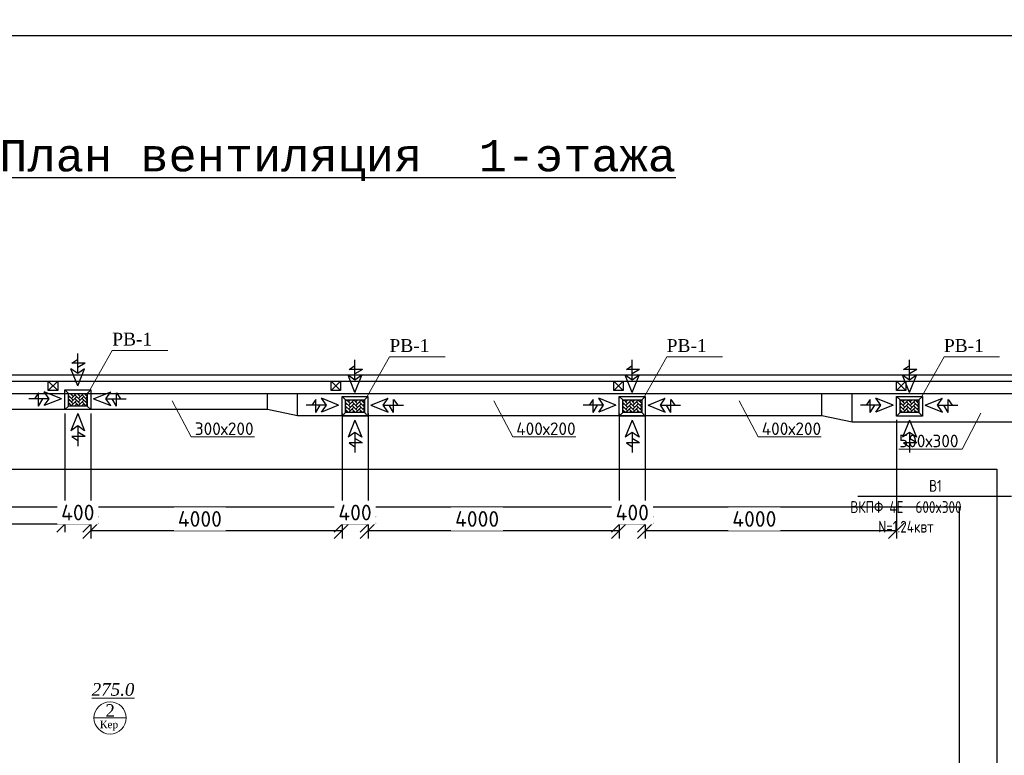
# Model space of a CAD drawing. Extents: x 4114239 to 5838486, y 780458 to 1383318.
# Tile 206 of 231: x 4546383 to 4562056, y 1287365 to 1299068. Entities that reach past the tile are written whole.
import ezdxf

# ---------------------------------------------------------------- set-up
doc = ezdxf.new("R2010")
doc.units = 0
doc.header["$MEASUREMENT"] = 0
for name, color, linetype, lineweight in [('.', 7, 'Continuous', 15), ('_0', 7, 'Continuous', 15), ('А-Экспликация', 7, 'Continuous', 25), ('Основные', 160, 'Continuous', 40), ('Стены', 5, 'Continuous', 30)]:
    doc.layers.add(name, color=color, linetype=linetype, lineweight=lineweight)
doc.styles.add('ISO Proportional', font='isocpeur.ttf')
doc.styles.add('Text style', font='isocpeur.ttf', dxfattribs={"height": 250})
doc.styles.add('TIEMS', font='times.ttf')
doc.styles.add('ГОСТ 2.304', font='txt')
doc.styles.add('ГОСТ 250', font='isocpeui.ttf', dxfattribs={"height": 300})
doc.dimstyles.new('Dim Style', dxfattribs={"dimtxt": 250, "dimasz": 250, "dimexe": 125, "dimexo": 62.5, "dimgap": 62.5, "dimtad": 1, "dimdec": 0, "dimtxsty": 'Text style', "dimblk": 'OBLIQUE', "dimcen": 250, "dimclrd": 256, "dimclre": 256, "dimclrt": 256, "dimadec": 0, "dimazin": 0, "dimtfac": 1, "dimtdec": 0, "dimtmove": 0, "dimatfit": 3, "dimldrblk": 'OBLIQUE', "dimfxl": 1, "dimlwd": -1, "dimlwe": -1, "dimarcsym": 0})

# ---------------------------------------------------------------- blocks, each defined once
blk = doc.blocks.new('fffffffffffffffffffffffffffddddddddfz')
at = {"color": 0}
blk.add_lwpolyline([(3133299, 2648112), (3133449, 2648112), (3133449, 2647962), (3133299, 2647962)], close=True, dxfattribs=at)
for points in [[(3133449, 2648112), (3133299, 2647962)], [(3133449, 2647962), (3133299, 2648112)]]:
    blk.add_lwpolyline(points, dxfattribs=at)
blk = doc.blocks.new('ЕНРЕН')
at = {"color": 6, "lineweight": 30, "ltscale": 100}
for p, q in [((4733785, 1229099), (4734059, 1229209)), ((4733981, 1229099), (4734059, 1229209)), ((4733785, 1229099), (4734059, 1228989)), ((4733981, 1229099), (4734304, 1229099)), ((4734059, 1228989), (4733981, 1229099)), ((4734149, 1228982), (4734079, 1229099)), ((4734149, 1228982), (4734149, 1229191)), ((4734149, 1229191), (4734213, 1229099))]:
    blk.add_line(p, q, dxfattribs=at)
blk = doc.blocks.new('НОРГООРГ')
at = {"color": 6, "lineweight": 30, "ltscale": 100}
for p, q in [((4733374, 1228862), (4733264, 1228588)), ((4733374, 1228862), (4733484, 1228588)), ((4733374, 1228666), (4733264, 1228588)), ((4733374, 1228666), (4733374, 1228343)), ((4733484, 1228588), (4733374, 1228666)), ((4733491, 1228498), (4733281, 1228498)), ((4733281, 1228498), (4733374, 1228433)), ((4733491, 1228498), (4733374, 1228568))]:
    blk.add_line(p, q, dxfattribs=at)
blk = doc.blocks.new('нргоопрол')
at = {"layer": '.', "true_color": 0xa953a0}
h = blk.add_hatch(dxfattribs=at)
h.set_pattern_fill('AR-HBONE', color=215, scale=10)
h.paths.add_polyline_path([(4733375, 1229182), (4733075, 1229182), (4733075, 1228982), (4733375, 1228982)])
at = {"color": 1}
for p, q in [((4733075, 1229182), (4733018, 1229238)), ((4733375, 1229182), (4733431, 1229238)), ((4733075, 1228982), (4733018, 1228925)), ((4733375, 1228982), (4733431, 1228925))]:
    blk.add_line(p, q, dxfattribs=at)
blk.add_lwpolyline([(4733018, 1229238), (4733431, 1229238), (4733431, 1228925), (4733018, 1228925)], close=True, dxfattribs=at)
blk.add_lwpolyline([(4733075, 1229182), (4733375, 1229182), (4733375, 1228982), (4733075, 1228982), (4733075, 1229182)], dxfattribs=at)
blk = doc.blocks.new('_Oblique')
at = {"color": 0, "linetype": 'ByBlock', "lineweight": -2}
blk.add_line((-0.5, -0.5), (0.5, 0.5), dxfattribs=at)
blk = doc.blocks.new('*D2186')
at = {"transparency": 16777216}
for p, q in [((4551928, 1292700), (4551928, 1290812)), ((4555927, 1292700), (4555927, 1290812)), ((4555927, 1290937), (4551928, 1290937))]:
    blk.add_line(p, q, dxfattribs=at)
at = {"layer": 'Defpoints', "color": 0, "transparency": 16777216}
for p in [(4551928, 1292762), (4555927, 1292762), (4551928, 1290937)]:
    blk.add_point(p, dxfattribs=at)
at = {"transparency": 16777216, "xscale": 250, "yscale": 250, "zscale": 250, "rotation": 180}
blk.add_blockref('_Oblique', (4551928, 1290937), dxfattribs=at)
at = {"transparency": 16777216, "xscale": 250, "yscale": 250, "zscale": 250}
blk.add_blockref('_Oblique', (4555927, 1290937), dxfattribs=at)
at = {"transparency": 16777216, "insert": (4553664, 1291125), "char_height": 250, "attachment_point": 5, "style": 'Text style', "bg_fill": 3, "box_fill_scale": 1.25, "bg_fill_color": 256, "bg_fill_true_color": 13158600, "bg_fill_transparency": 0}
blk.add_mtext('4000', dxfattribs=at)
blk = doc.blocks.new('*D2152')
at = {"transparency": 16777216}
for p, q in [((4556341, 1292700), (4556341, 1290812)), ((4560340, 1292700), (4560340, 1290812)), ((4560340, 1290937), (4556341, 1290937))]:
    blk.add_line(p, q, dxfattribs=at)
at = {"layer": 'Defpoints', "color": 0, "transparency": 16777216}
for p in [(4556341, 1292762), (4560340, 1292762), (4556341, 1290937)]:
    blk.add_point(p, dxfattribs=at)
at = {"transparency": 16777216, "xscale": 250, "yscale": 250, "zscale": 250, "rotation": 180}
blk.add_blockref('_Oblique', (4556341, 1290937), dxfattribs=at)
at = {"transparency": 16777216, "xscale": 250, "yscale": 250, "zscale": 250}
blk.add_blockref('_Oblique', (4560340, 1290937), dxfattribs=at)
at = {"transparency": 16777216, "insert": (4558077, 1291125), "char_height": 250, "attachment_point": 5, "style": 'Text style', "bg_fill": 3, "box_fill_scale": 1.25, "bg_fill_color": 256, "bg_fill_true_color": 13158600, "bg_fill_transparency": 0}
blk.add_mtext('4000', dxfattribs=at)
blk = doc.blocks.new('*D2153')
at = {"transparency": 16777216}
for p, q in [((4547515, 1292700), (4547515, 1290812)), ((4551514, 1292700), (4551514, 1290812)), ((4551514, 1290937), (4547515, 1290937))]:
    blk.add_line(p, q, dxfattribs=at)
at = {"layer": 'Defpoints', "color": 0, "transparency": 16777216}
for p in [(4547515, 1292762), (4551514, 1292762), (4547515, 1290937)]:
    blk.add_point(p, dxfattribs=at)
at = {"transparency": 16777216, "xscale": 250, "yscale": 250, "zscale": 250, "rotation": 180}
blk.add_blockref('_Oblique', (4547515, 1290937), dxfattribs=at)
at = {"transparency": 16777216, "xscale": 250, "yscale": 250, "zscale": 250}
blk.add_blockref('_Oblique', (4551514, 1290937), dxfattribs=at)
at = {"transparency": 16777216, "insert": (4549251, 1291125), "char_height": 250, "attachment_point": 5, "style": 'Text style', "bg_fill": 3, "box_fill_scale": 1.25, "bg_fill_color": 256, "bg_fill_true_color": 13158600, "bg_fill_transparency": 0}
blk.add_mtext('4000', dxfattribs=at)
blk = doc.blocks.new('*D2154')
at = {"transparency": 16777216}
for p, q in [((4543102, 1292802), (4543102, 1290915)), ((4547101, 1292802), (4547101, 1290915)), ((4547101, 1291040), (4543102, 1291040))]:
    blk.add_line(p, q, dxfattribs=at)
at = {"layer": 'Defpoints', "color": 0, "transparency": 16777216}
for p in [(4543102, 1292865), (4547101, 1292865), (4543102, 1291040)]:
    blk.add_point(p, dxfattribs=at)
at = {"transparency": 16777216, "xscale": 250, "yscale": 250, "zscale": 250, "rotation": 180}
blk.add_blockref('_Oblique', (4543102, 1291040), dxfattribs=at)
at = {"transparency": 16777216, "xscale": 250, "yscale": 250, "zscale": 250}
blk.add_blockref('_Oblique', (4547101, 1291040), dxfattribs=at)
at = {"transparency": 16777216, "insert": (4544838, 1291227), "char_height": 250, "attachment_point": 5, "style": 'Text style', "bg_fill": 3, "box_fill_scale": 1.25, "bg_fill_color": 256, "bg_fill_true_color": 13158600, "bg_fill_transparency": 0}
blk.add_mtext('4000', dxfattribs=at)
blk = doc.blocks.new('*D2159')
at = {"transparency": 16777216}
for p, q in [((4547101, 1292802), (4547101, 1290915)), ((4547515, 1292802), (4547515, 1290915)), ((4547515, 1291040), (4547101, 1291040))]:
    blk.add_line(p, q, dxfattribs=at)
at = {"layer": 'Defpoints', "color": 0, "transparency": 16777216}
for p in [(4547101, 1292865), (4547515, 1292865), (4547101, 1291040)]:
    blk.add_point(p, dxfattribs=at)
at = {"transparency": 16777216, "xscale": 250, "yscale": 250, "zscale": 250, "rotation": 180}
blk.add_blockref('_Oblique', (4547101, 1291040), dxfattribs=at)
at = {"transparency": 16777216, "xscale": 250, "yscale": 250, "zscale": 250}
blk.add_blockref('_Oblique', (4547515, 1291040), dxfattribs=at)
at = {"transparency": 16777216, "insert": (4547308, 1291227), "char_height": 250, "attachment_point": 5, "style": 'Text style', "bg_fill": 3, "box_fill_scale": 1.25, "bg_fill_color": 256, "bg_fill_true_color": 13158600, "bg_fill_transparency": 0}
blk.add_mtext('400', dxfattribs=at)
blk = doc.blocks.new('*D2160')
at = {"transparency": 16777216}
for p, q in [((4551514, 1292802), (4551514, 1290915)), ((4551928, 1292802), (4551928, 1290915)), ((4551928, 1291040), (4551514, 1291040))]:
    blk.add_line(p, q, dxfattribs=at)
at = {"layer": 'Defpoints', "color": 0, "transparency": 16777216}
for p in [(4551514, 1292865), (4551928, 1292865), (4551514, 1291040)]:
    blk.add_point(p, dxfattribs=at)
at = {"transparency": 16777216, "xscale": 250, "yscale": 250, "zscale": 250, "rotation": 180}
blk.add_blockref('_Oblique', (4551514, 1291040), dxfattribs=at)
at = {"transparency": 16777216, "xscale": 250, "yscale": 250, "zscale": 250}
blk.add_blockref('_Oblique', (4551928, 1291040), dxfattribs=at)
at = {"transparency": 16777216, "insert": (4551721, 1291227), "char_height": 250, "attachment_point": 5, "style": 'Text style', "bg_fill": 3, "box_fill_scale": 1.25, "bg_fill_color": 256, "bg_fill_true_color": 13158600, "bg_fill_transparency": 0}
blk.add_mtext('400', dxfattribs=at)
blk = doc.blocks.new('*D2161')
at = {"transparency": 16777216}
for p, q in [((4555927, 1292802), (4555927, 1290915)), ((4556341, 1292802), (4556341, 1290915)), ((4556341, 1291040), (4555927, 1291040))]:
    blk.add_line(p, q, dxfattribs=at)
at = {"layer": 'Defpoints', "color": 0, "transparency": 16777216}
for p in [(4555927, 1292865), (4556341, 1292865), (4555927, 1291040)]:
    blk.add_point(p, dxfattribs=at)
at = {"transparency": 16777216, "xscale": 250, "yscale": 250, "zscale": 250, "rotation": 180}
blk.add_blockref('_Oblique', (4555927, 1291040), dxfattribs=at)
at = {"transparency": 16777216, "xscale": 250, "yscale": 250, "zscale": 250}
blk.add_blockref('_Oblique', (4556341, 1291040), dxfattribs=at)
at = {"transparency": 16777216, "insert": (4556134, 1291227), "char_height": 250, "attachment_point": 5, "style": 'Text style', "bg_fill": 3, "box_fill_scale": 1.25, "bg_fill_color": 256, "bg_fill_true_color": 13158600, "bg_fill_transparency": 0}
blk.add_mtext('400', dxfattribs=at)

msp = doc.modelspace()

# ---------------------------------------------------------------- linework, layer by layer
for p, q in [((4533814.7802, 1293121.3458), (4563919.9656, 1293121.3458)), ((4550327.0565, 1292871.3458), (4550327.0565, 1293121.3458)), ((4550807.3343, 1292771.3458), (4550807.3343, 1293121.3458)), ((4559153.0565, 1292771.3458), (4559153.0565, 1293121.3458)), ((4559633.3343, 1292671.3458), (4559633.3343, 1293121.3458)), ((4541981.3343, 1292871.3458), (4550327.0565, 1292871.3458)), ((4550327.0565, 1292871.3458), (4550807.3343, 1292771.3458)), ((4550807.3343, 1292771.3458), (4559153.0565, 1292771.3458)), ((4559153.0565, 1292771.3458), (4559633.3343, 1292671.3458)), ((4559633.3343, 1292671.3458), (4563919.9656, 1292671.3458))]:
    msp.add_line(p, q)
at = {"lineweight": 0, "ltscale": 100}
msp.add_line((4547565.7482, 1287959.1346), (4548077.7482, 1287959.1346), dxfattribs=at)
at = {"ltscale": 100}
msp.add_lwpolyline([(4582499.0499, 1257818.2963), (4525599.0499, 1257818.2963), (4525599.0499, 1298818.2963), (4582499.0499, 1298818.2963)], close=True, dxfattribs=at)
at = {"color": 7, "lineweight": 15, "ltscale": 100}
for points in [[(4548742.5677, 1293804.5903), (4547857.33, 1293804.5903), (4547486.2262, 1293149.6301)], [(4553155.5677, 1293701.8648), (4552270.33, 1293701.8648), (4551899.2262, 1293046.9045)], [(4557568.5677, 1293701.8648), (4556683.33, 1293701.8648), (4556312.2262, 1293046.9045)], [(4561981.5677, 1293701.8648), (4561096.33, 1293701.8648), (4560725.2262, 1293046.9045)]]:
    msp.add_lwpolyline(points, dxfattribs=at)
at = {"color": 0}
for points in [[(4561551.747, 1277217.3387), (4533239.0583, 1277217.3387), (4533239.0583, 1293417.3387), (4569589.287, 1293417.3387), (4569588.118, 1285117.3362)], [(4561551.7377, 1277317.3387), (4533339.0583, 1277317.3387), (4533339.0583, 1293317.3387), (4569489.2729, 1293317.3387), (4569488.2745, 1285117.3362)]]:
    msp.add_lwpolyline(points, dxfattribs=at)
msp.add_lwpolyline([(4533339.0583, 1293317.3387), (4564158.1726, 1293317.3387), (4564158.1726, 1277317.3387), (4533339.0583, 1277317.3387)], close=True, dxfattribs=at)
at = {"color": 152, "true_color": 0x2776bb}
msp.add_lwpolyline([(4535539.0583, 1291917.3387), (4561939.0583, 1291917.3387), (4561939.0583, 1279717.3387), (4535539.0583, 1279717.3387)], close=True, dxfattribs=at)
at = {"lineweight": 25, "ltscale": 75}
msp.add_lwpolyline([(4562169.7761, 1291483.3502), (4559722.9011, 1291483.3502)], dxfattribs=at)
at = {"color": 152, "true_color": 0x2776bb}
msp.add_lwpolyline([(4536139.0583, 1291317.3387), (4561339.0583, 1291317.3387), (4561339.0583, 1280317.3387), (4536139.0583, 1280317.3387), (4536139.0583, 1291317.3387)], dxfattribs=at)
at = {"layer": '_0', "color": 1, "ltscale": 75}
for points in [[(4550118.5931, 1292431.4582), (4549114.0823, 1292431.4582), (4548812.877, 1293002.4659)], [(4555234.9069, 1292431.4582), (4554230.3962, 1292431.4582), (4553929.1909, 1293002.4659)], [(4559142.3458, 1292431.4582), (4558137.8351, 1292431.4582), (4557836.6298, 1293002.4659)], [(4560378.0527, 1292236.756), (4561382.5634, 1292236.756), (4561683.7687, 1292807.7637)]]:
    msp.add_lwpolyline(points, dxfattribs=at)
at = {"layer": 'Стены', "color": 0, "linetype": 'ByBlock', "lineweight": 0, "ltscale": 100}
msp.add_circle((4547821.7482, 1287959.1346), 256, dxfattribs=at)

# ---------------------------------------------------------------- block references
at = {"xscale": -1, "rotation": 180}
for p in [(-186066.5503, 2522102.8939), (-181653.5503, 2522000.1683), (-177240.5503, 2522000.1683), (-172827.5503, 2522000.1683)]:
    msp.add_blockref('НОРГООРГ', p, dxfattribs=at)
at = {"color": 0}
for p in [(1413539.6444, -1354794.5189), (1418039.6444, -1354794.5189), (1422539.6444, -1354794.5189), (1427039.6444, -1354794.5189)]:
    msp.add_blockref('fffffffffffffffffffffffffffddddddddfz', p, dxfattribs=at)
at = {"xscale": -1}
for p in [(9280832.4627, 63939.7977), (9285245.4627, 63837.0722), (9289658.4627, 63837.0722), (9294071.4627, 63837.0722)]:
    msp.add_blockref('ЕНРЕН', p, dxfattribs=at)
for name, p in [('нргоопрол', (-185916.5788, 63939.7977)), ('ЕНРЕН', (-186226.0915, 63939.7977)), ('нргоопрол', (-181503.5788, 63837.0722)), ('ЕНРЕН', (-181813.0915, 63837.0722)), ('нргоопрол', (-177090.5788, 63837.0722)), ('ЕНРЕН', (-177400.0915, 63837.0722)), ('нргоопрол', (-172677.5788, 63837.0722)), ('ЕНРЕН', (-172987.0915, 63837.0722)), ('НОРГООРГ', (-186066.5503, 63939.7977)), ('НОРГООРГ', (-181653.5503, 63837.0722)), ('НОРГООРГ', (-177240.5503, 63837.0722)), ('НОРГООРГ', (-172827.5503, 63837.0722))]:
    msp.add_blockref(name, p)

# ---------------------------------------------------------------- texts
at = {"char_height": 204.445312, "width": 1428.045979, "attachment_point": 7}
for insert in [(4547547.7369, 1293883.6158), (4551960.7369, 1293780.8902), (4556373.7369, 1293780.8902), (4560786.7369, 1293780.8902)]:
    msp.add_mtext('{\\fTimes New Roman|b0|i0|c204|p18;    РВ-1}', dxfattribs=dict(at, insert=insert))
at = {"char_height": 200, "width": 1369.986837, "attachment_point": 7, "style": 'ISO Proportional'}
for s, insert in [('{\\C5;300х200}', (4549170.1233, 1292460.6794)), ('{\\C5;400х200}', (4554286.4371, 1292460.6794))]:
    msp.add_mtext(s, dxfattribs=dict(at, insert=insert))
at = {"color": 1, "char_height": 200, "width": 1369.986837, "style": 'ISO Proportional'}
for s, insert, attachment_point in [('{\\C5;400х200}', (4558193.8761, 1292460.6794), 7), ('{\\C5;500х300}', (4561326.5224, 1292265.9771), 9)]:
    msp.add_mtext(s, dxfattribs=dict(at, insert=insert, attachment_point=attachment_point))
at = {"lineweight": 25, "ltscale": 75, "char_height": 187.5, "attachment_point": 3, "style": 'ГОСТ 2.304'}
for s, insert, width in [('В1', (4561060.6243, 1291745.8502), 508.928571), ('\\pxqc;ВКПФ 4Е  600x300\\P{\\C1;N=1.24квт}', (4562021.5618, 1291408.3502), 3062.5)]:
    msp.add_mtext(s, dxfattribs=dict(at, insert=insert, width=width))
at = {"lineweight": 0, "ltscale": 100, "char_height": 200, "attachment_point": 5, "style": 'TIEMS'}
for s, insert in [('\\A1;{\\fTimes New Roman|b0|i1|c204|p18;\\L275.0}', (4547869.0065, 1288410.8331)), ('\\A1;2', (4547823.4578, 1288077.734))]:
    msp.add_mtext(s, dxfattribs=dict(at, insert=insert))
at = {"lineweight": 0, "ltscale": 100, "insert": (4547804.8341, 1287836.7588), "char_height": 120, "width": 925.176842, "attachment_point": 5, "style": 'TIEMS'}
msp.add_mtext('\\A1;Кер', dxfattribs=at)
at = {"layer": 'А-Экспликация', "color": 7, "ltscale": 3, "insert": (4540542.9096, 1297155.3525, 218551.3404), "char_height": 500, "width": 20553.098156, "attachment_point": 1}
msp.add_mtext('\\pxsm1.5,qc;{\\fCourier New|b0|i0|c204|p49;\\LПлан вентиляция  1-этажа }', dxfattribs=at)
at = {"layer": 'Основные', "color": 0, "insert": (4311639.514, 1322203.1881), "char_height": 351, "width": 18425.165916, "attachment_point": 1, "style": 'ГОСТ 250'}
msp.add_mtext('\\pi1037; Гипохлорит получают, пропуская газообразный хлор через раствор гидроксида натрия в строго контролируемых условиях. Для повышения стабильности препарата при хранении часть не прореагировавшей щелочи оставляют в дезинфицирующем средстве, поэтому получаемый раствор препарата характеризуется очень высоком значением pH - около 12.\\PДаже при соблюдении благоприятных условий хранения (в темном месте при пониженной температуре) гипохлорит медленно разлагается, теряя часть хлора и образуя кислород. Однако значение pH при этом остается высоким.  В летние месяцы рекомендуется хранить раствор гипохлорита натрия в темном контейнере не дольше одного месяца при максимально низкой температуре.\\P{\\LНикогда не добавляйте кислоту непосредственно к раствору гипохлорита, так как это приведет к образованию ядовитого газообразного хлора.\\P\\pi0;ВНИМАНИЕ: ВСЕГДА вносите химический агент в воду. НИКОГДА не добавляйте воду к химическим агентам во избежание несчастных случаев.\\P}   Необходимая для коррекции pH кислота должна подаваться в бассейн постепенно. В случае использования хлористоводородной (соляной) кислоты ее необходимо разбавить перед добавлением в бассейн.  Это можно сделать, например, в ведре или канистре, добавив к воде из бассейна соляную кислоту (конкретные концентрации, объемы и дозировки должны присутствовать в инструкции по применению, предоставляемой производителем).\\P\\pi1037;При применении сухого препарата для понижения pH (гидросульфата натрия) его необходимо предварительно растворить в воде. Вне зависимости от того, какой препарат вы используете (жидкий или твердый), старайтесь как можно более равномерно распределять в бассейне приготовленный раствор понижающего pH реагента. \\PГипохлорит кальция  является более стабильным аналогом гипохлорита натрия. Коммерчески доступны препараты в форме гранул или таблеток с содержанием доступного хлора вплоть до 65%, что выше, чем в случае гипохлорита натрия.\\PГипохлорит кальция растворяют в воде и подают в циркуляционную систему автоматически.  Постоянное использование гипохлорита приводит к увеличению уровня кальция в воде. Это является безусловным достоинством препарата в регионах с мягкой водой. В таких условиях в бассейнах часто наблюдается «растворение» цемента между керамическими плитками из-за того, что вода испытывает «нехватку кальция», и ей требуются источники кальция для компенсации его уровня. В этом случае гипохлорит кальция выполняет сразу две функции: дезинфицирует воду и помогает устранить нехватку кальция.', dxfattribs=at)

# ---------------------------------------------------------------- next in the draw order: dimensions: what is measured, and where the dimension line sits
at = {"color": 1}
for base, p1, p2, picture, middle in [((4543101.5105, 1291039.8679), (4547101.3734, 1292864.7772), (4543101.5105, 1292864.7772), '*D2154', (4544838.0583, 1291039.8679)), ((4547514.5105, 1290937.1424), (4551514.3734, 1292762.0517), (4547514.5105, 1292762.0517), '*D2153', (4549251.0583, 1290937.1424)), ((4551927.5105, 1290937.1424), (4555927.3734, 1292762.0517), (4551927.5105, 1292762.0517), '*D2186', (4553664.0583, 1290937.1424)), ((4556340.5105, 1290937.1424), (4560340.3734, 1292762.0517), (4556340.5105, 1292762.0517), '*D2152', (4558077.0583, 1290937.1424))]:
    dim = msp.add_linear_dim(base=base, p1=p1, p2=p2, dimstyle='Dim Style', override={"dimtfill": 1, "dimarcsym": 1}, dxfattribs=at)
    dim.commit()
    dim.dimension.update_dxf_attribs({"geometry": picture, "text_midpoint": middle, "dimtype": 160})

# ---------------------------------------------------------------- next in the draw order: dimensions: what is measured, and where the dimension line sits
for base, p1, p2, picture, middle in [((4547101.3734, 1291039.8679), (4547514.5105, 1292864.7772), (4547101.3734, 1292864.7772), '*D2159', (4547307.9419, 1291039.8679)), ((4551514.3734, 1291039.8679), (4551927.5105, 1292864.7772), (4551514.3734, 1292864.7772), '*D2160', (4551720.9419, 1291039.8679)), ((4555927.3734, 1291039.8679), (4556340.5105, 1292864.7772), (4555927.3734, 1292864.7772), '*D2161', (4556133.9419, 1291039.8679))]:
    dim = msp.add_linear_dim(base=base, p1=p1, p2=p2, text='400', dimstyle='Dim Style', override={"dimtfill": 1, "dimarcsym": 1})
    dim.commit()
    dim.dimension.update_dxf_attribs({"geometry": picture, "text_midpoint": middle, "dimtype": 160})

doc.saveas('drawing.dxf')
